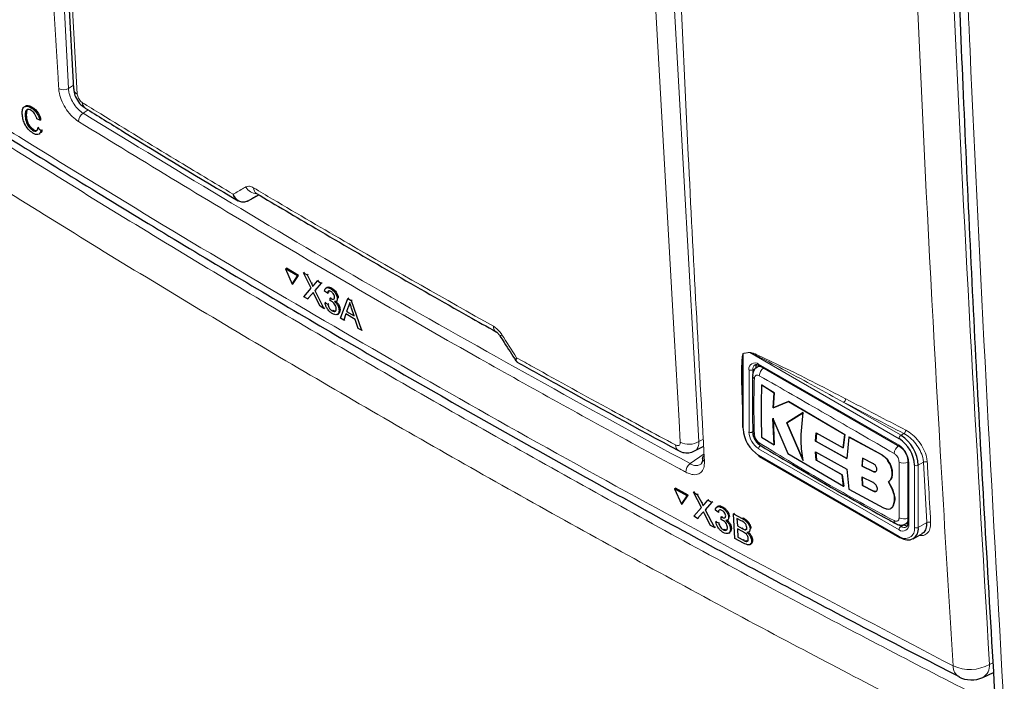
# Paper-space layout 'Blatt2' of a CAD drawing. Header units: millimetres. Extents: x 5 to 418, y 2 to 292.
# Tile 5 of 58: x 95 to 120, y 140 to 156. Entities that reach past the tile are written whole.
import ezdxf

# ---------------------------------------------------------------- set-up
doc = ezdxf.new("R2010")
doc.units = ezdxf.units.MM

psp = doc.layouts.new('Blatt2')

# ---------------------------------------------------------------- linework, layer by layer
at = {"color": 7, "linetype": 'Continuous', "lineweight": 18}
for p, q in [((96.092, 166.276), (96.689, 154.47)), ((111.489, 157.259), (112.139, 145.818)), ((96.689, 154.47), (96.813, 154.551)), ((97.173, 153.943), (97.049, 153.861)), ((102.644, 149.693), (102.667, 149.708)), ((102.666, 149.445), (102.689, 149.46)), ((113.385, 147.999), (113.223, 147.972)), ((113.223, 147.972), (113.223, 146.133)), ((117.041, 145.888), (113.385, 147.999)), ((113.6, 147.712), (117.041, 145.725)), ((113.365, 146.051), (113.365, 147.576)), ((113.53, 147.616), (113.459, 147.576)), ((113.459, 147.576), (113.459, 146.051)), ((115.689, 146.778), (117.089, 145.97)), ((117.089, 145.97), (117.162, 146.012)), ((112.139, 145.818), (112.248, 145.877)), ((111.921, 145.276), (112.266, 145.517)), ((117.041, 143.656), (113.6, 145.643)), ((113.6, 145.48), (117.041, 143.493)), ((116.605, 145.5), (116.608, 145.501)), ((117.277, 145.317), (117.277, 143.793)), ((117.419, 143.711), (117.419, 145.235)), ((117.641, 145.309), (117.513, 145.235)), ((117.513, 145.235), (117.513, 143.711)), ((117.724, 143.833), (117.641, 145.309)), ((116.408, 145.08), (116.41, 145.082)), ((116.416, 144.604), (116.418, 144.605)), ((112.205, 144.318), (112.227, 144.334)), ((112.226, 144.071), (112.249, 144.087)), ((113.195, 143.934), (113.218, 143.949)), ((117.007, 143.785), (117.089, 143.738)), ((117.159, 143.779), (117.089, 143.738)), ((117.513, 143.711), (117.724, 143.833)), ((113.195, 143.687), (113.217, 143.702)), ((113.228, 143.399), (113.25, 143.415)), ((119.257, 140.358), (119.341, 140.397))]:
    psp.add_line(p, q, dxfattribs=at)
at = {"color": 7, "linetype": 'Continuous', "lineweight": 25}
for p, q in [((96.191, 165.885), (96.818, 154.457)), ((95.674, 153.936), (95.656, 153.809)), ((95.779, 153.995), (95.803, 154.01)), ((95.632, 153.794), (95.655, 153.808)), ((95.991, 153.694), (95.918, 153.721)), ((95.991, 153.694), (96.015, 153.709)), ((95.808, 153.448), (95.832, 153.463)), ((95.944, 153.508), (95.969, 153.523)), ((95.944, 153.508), (96.019, 153.442)), ((96.019, 153.442), (96.043, 153.457)), ((101.079, 151.708), (101.356, 151.861)), ((101.296, 151.897), (101.296, 151.896)), ((101.079, 151.708), (101.071, 151.705)), ((102.006, 150.047), (102.03, 150.063)), ((102.328, 149.889), (102.03, 150.063)), ((102.006, 150.047), (102.172, 149.672)), ((102.304, 149.874), (102.006, 150.047)), ((102.172, 149.672), (102.304, 149.874)), ((102.196, 149.687), (102.328, 149.889)), ((102.304, 149.874), (102.328, 149.889)), ((102.449, 149.954), (102.473, 149.969)), ((102.637, 149.575), (102.449, 149.954)), ((102.449, 149.954), (102.541, 149.9)), ((102.541, 149.9), (102.564, 149.916)), ((102.541, 149.9), (102.644, 149.693)), ((102.172, 149.672), (102.196, 149.687)), ((102.458, 149.366), (102.637, 149.575)), ((102.707, 149.656), (102.792, 149.754)), ((102.885, 149.7), (102.73, 149.52)), ((102.792, 149.754), (102.815, 149.769)), ((102.792, 149.754), (102.885, 149.7)), ((102.885, 149.7), (102.907, 149.715)), ((103.027, 149.595), (103.001, 149.579)), ((103.115, 149.565), (103.138, 149.58)), ((102.55, 149.312), (102.458, 149.366)), ((102.666, 149.445), (102.55, 149.312)), ((102.55, 149.312), (102.574, 149.327)), ((102.857, 149.133), (102.713, 149.423)), ((102.73, 149.52), (102.753, 149.535)), ((102.73, 149.52), (102.949, 149.08)), ((103.036, 149.454), (102.967, 149.502)), ((103.036, 149.454), (103.06, 149.47)), ((103.1, 149.268), (103.103, 149.333)), ((103.103, 149.333), (103.126, 149.348)), ((103.113, 149.327), (103.136, 149.341)), ((103.278, 149.322), (103.301, 149.337)), ((103.534, 149.322), (103.557, 149.336)), ((102.949, 149.08), (102.857, 149.133)), ((102.949, 149.08), (102.971, 149.094)), ((102.977, 149.22), (103, 149.235)), ((102.977, 149.22), (103.046, 149.187)), ((103.046, 149.187), (103.068, 149.202)), ((103.25, 149.252), (103.276, 149.268)), ((103.356, 148.842), (103.534, 149.322)), ((103.551, 149.137), (103.505, 149.002)), ((103.534, 149.322), (103.619, 149.271)), ((103.551, 149.137), (103.574, 149.152)), ((103.619, 149.271), (103.643, 149.287)), ((103.619, 149.271), (103.87, 148.543)), ((103.153, 149.02), (103.176, 149.035)), ((103.281, 148.934), (103.307, 148.95)), ((103.322, 149.038), (103.344, 149.052)), ((103.487, 148.945), (103.436, 148.795)), ((103.717, 148.811), (103.487, 148.945)), ((103.505, 149.002), (103.528, 149.017)), ((103.505, 149.002), (103.69, 148.894)), ((103.69, 148.894), (103.628, 149.084)), ((103.436, 148.795), (103.356, 148.842)), ((103.436, 148.795), (103.459, 148.81)), ((103.789, 148.59), (103.717, 148.811)), ((103.87, 148.543), (103.789, 148.59)), ((103.87, 148.543), (103.893, 148.558)), ((113.622, 147.674), (113.571, 147.644)), ((113.614, 147.681), (117.055, 145.695)), ((113.204, 147.181), (113.204, 146.16)), ((113.674, 147.203), (113.677, 147.204)), ((113.98, 147.011), (113.674, 147.203)), ((113.677, 147.204), (113.983, 147.013)), ((113.957, 146.641), (113.98, 147.011)), ((113.983, 147.013), (113.96, 146.643)), ((113.98, 147.011), (113.983, 147.013)), ((114.33, 146.795), (113.957, 146.641)), ((113.96, 146.643), (114.333, 146.796)), ((114.33, 146.795), (114.333, 146.796)), ((115.711, 145.985), (114.33, 146.795)), ((114.333, 146.796), (115.713, 145.987)), ((113.957, 146.641), (113.96, 146.643)), ((114.695, 146.526), (114.289, 146.279)), ((114.291, 146.28), (114.697, 146.527)), ((113.951, 146.386), (114.318, 145.527)), ((113.979, 145.737), (113.951, 146.386)), ((113.953, 146.388), (113.982, 145.738)), ((114.289, 146.279), (114.291, 146.28)), ((114.289, 146.279), (114.69, 145.35)), ((114.693, 145.352), (114.291, 146.28)), ((113.453, 146.058), (113.453, 146.062)), ((114.998, 145.829), (115.014, 146.031)), ((115.016, 146.032), (115, 145.83)), ((115.014, 146.031), (115.671, 145.66)), ((115.671, 145.66), (115.711, 145.985)), ((115.713, 145.987), (115.674, 145.662)), ((115.711, 145.985), (115.713, 145.987)), ((113.674, 145.928), (113.979, 145.737)), ((113.979, 145.737), (113.982, 145.738)), ((114.998, 145.829), (115, 145.83)), ((115.762, 145.403), (114.998, 145.829)), ((115, 145.83), (115.765, 145.405)), ((115.814, 145.928), (115.762, 145.403)), ((115.814, 145.928), (115.816, 145.93)), ((116.605, 145.5), (115.814, 145.928)), ((115.816, 145.93), (116.608, 145.501)), ((112.033, 145.588), (112.256, 145.708)), ((114.318, 145.527), (115.683, 144.725)), ((114.996, 145.564), (115.761, 145.139)), ((115.013, 145.36), (114.996, 145.564)), ((114.999, 145.566), (115.015, 145.362)), ((115.671, 145.66), (115.674, 145.662)), ((113.614, 145.449), (117.055, 143.463)), ((115.013, 145.36), (115.015, 145.362)), ((115.644, 145.004), (115.013, 145.36)), ((115.015, 145.362), (115.646, 145.006)), ((116.147, 145.408), (116.137, 145.215)), ((116.139, 145.217), (116.15, 145.409)), ((116.416, 145.272), (116.147, 145.408)), ((117.258, 145.344), (117.258, 143.82)), ((115.644, 145.004), (115.646, 145.006)), ((115.683, 144.725), (115.644, 145.004)), ((115.646, 145.006), (115.685, 144.726)), ((115.761, 145.139), (115.813, 144.653)), ((116.137, 145.215), (116.139, 145.217)), ((116.137, 145.215), (116.408, 145.08)), ((116.41, 145.082), (116.139, 145.217)), ((116.872, 145.043), (116.874, 145.044)), ((116.136, 144.947), (116.147, 144.74)), ((116.407, 144.813), (116.136, 144.947)), ((116.149, 144.742), (116.138, 144.949)), ((116.779, 144.831), (116.782, 144.832)), ((116.868, 144.669), (116.779, 144.83)), ((116.781, 144.832), (116.871, 144.67)), ((111.542, 144.657), (111.564, 144.673)), ((111.542, 144.657), (111.713, 144.286)), ((111.852, 144.491), (111.542, 144.657)), ((111.874, 144.507), (111.564, 144.673)), ((111.736, 144.302), (111.874, 144.507)), ((111.852, 144.491), (111.874, 144.507)), ((112.003, 144.575), (112.026, 144.59)), ((112.198, 144.2), (112.003, 144.575)), ((112.003, 144.575), (112.098, 144.523)), ((112.098, 144.523), (112.121, 144.539)), ((112.098, 144.523), (112.205, 144.318)), ((115.683, 144.725), (115.685, 144.726)), ((115.813, 144.653), (116.663, 144.194)), ((116.147, 144.74), (116.149, 144.742)), ((116.147, 144.74), (116.416, 144.604)), ((116.418, 144.605), (116.149, 144.742)), ((116.868, 144.669), (116.871, 144.67)), ((111.713, 144.286), (111.852, 144.491)), ((111.713, 144.286), (111.736, 144.302)), ((112.271, 144.283), (112.36, 144.383)), ((112.456, 144.331), (112.294, 144.147)), ((112.36, 144.383), (112.382, 144.398)), ((112.36, 144.383), (112.456, 144.331)), ((112.456, 144.331), (112.478, 144.346)), ((112.009, 143.987), (112.198, 144.2)), ((112.226, 144.071), (112.106, 143.935)), ((112.424, 143.764), (112.276, 144.05)), ((112.294, 144.147), (112.316, 144.163)), ((112.294, 144.147), (112.52, 143.712)), ((112.613, 144.089), (112.541, 144.136)), ((112.6, 144.228), (112.575, 144.211)), ((112.613, 144.089), (112.635, 144.104)), ((112.696, 144.202), (112.718, 144.217)), ((112.985, 144.047), (113.007, 144.062)), ((113.02, 143.444), (112.985, 144.047)), ((112.985, 144.047), (113.195, 143.934)), ((116.841, 144.179), (116.843, 144.181)), ((116.895, 144.242), (116.897, 144.243)), ((112.106, 143.935), (112.009, 143.987)), ((112.106, 143.935), (112.128, 143.951)), ((112.55, 143.853), (112.572, 143.869)), ((112.55, 143.853), (112.622, 143.822)), ((112.622, 143.822), (112.643, 143.838)), ((112.679, 143.904), (112.683, 143.97)), ((112.683, 143.97), (112.704, 143.985)), ((112.693, 143.963), (112.715, 143.978)), ((112.837, 143.893), (112.862, 143.91)), ((112.865, 143.963), (112.886, 143.978)), ((113.175, 143.877), (113.068, 143.935)), ((113.068, 143.935), (113.079, 143.749)), ((117.205, 143.801), (117.255, 143.83)), ((112.52, 143.712), (112.424, 143.764)), ((112.52, 143.712), (112.542, 143.728)), ((112.733, 143.658), (112.755, 143.673)), ((112.869, 143.576), (112.894, 143.593)), ((112.909, 143.679), (112.931, 143.694)), ((113.079, 143.749), (113.101, 143.764)), ((113.079, 143.749), (113.195, 143.687)), ((113.207, 143.613), (113.083, 143.679)), ((113.083, 143.679), (113.095, 143.471)), ((113.262, 143.658), (113.284, 143.673)), ((113.359, 143.603), (113.385, 143.621)), ((113.39, 143.678), (113.413, 143.694)), ((117.389, 143.436), (117.612, 143.565)), ((113.231, 143.33), (113.02, 143.444)), ((113.095, 143.471), (113.117, 143.486)), ((113.095, 143.471), (113.228, 143.399)), ((113.276, 143.376), (113.298, 143.392)), ((113.391, 143.295), (113.416, 143.312)), ((113.427, 143.392), (113.45, 143.408)), ((119.091, 140.039), (119.355, 140.161))]:
    psp.add_line(p, q, dxfattribs=at)
at = {"color": 7, "linetype": 'Continuous', "lineweight": 18, "flags": 128}
for points in [[(96.28, 165.756), (96.309, 165.23), (96.425, 163.125), (96.908, 154.327)], [(111.681, 145.799), (111.651, 146.326), (111.531, 148.432), (111.031, 157.24)]]:
    psp.add_lwpolyline(points, dxfattribs=at)
at = {"color": 7, "linetype": 'Continuous', "lineweight": 18}
for centre, radius, start, end in [((96.565, 154.678), 0.242, 241.8654, 300.6211), ((96.986, 154.477), 0.169, 186.7627, 242.4398), ((97.186, 153.654), 0.249, 123.6038, 179.3326), ((101.332, 152.226), 0.341, 209.8641, 265.9262), ((101.388, 152.028), 0.16, 178.4114, 235.0292), ((107.259, 148.635), 0.157, 177.8387, 236.1943), ((107.227, 148.541), 0.136, 284.6474, 308.0898), ((113.15, 147.942), 0.0788, 22.6547, 26.0853), ((113.313, 147.968), 0.0789, 22.968, 26.4077), ((113.508, 147.599), 0.146, 50.7967, 189.214), ((113.593, 147.588), 0.135, 127.2774, 185.4814), ((113.632, 147.708), 0.032, 172.7442, 235.9436), ((113.412, 147.667), 0.102, 242.6097, 297.3903), ((113.533, 147.433), 0.0805, 185.4723, 243.6173), ((113.873, 147.41), 0.257, 125.9042, 175.5829), ((115.627, 146.865), 0.106, 305.3773, 359.8199), ((270.721, 443.127), 334.451, 242.38409, 242.66853), ((270.734, 443.153), 334.383, 242.38409, 242.66853), ((113.237, 146.163), 0.0335, 185.6948, 245.6253), ((113.876, 146.075), 0.512, 182.6055, 237.3945), ((113.412, 146.142), 0.102, 242.6097, 297.3903), ((113.534, 146.067), 0.0822, 186.4289, 242.9363), ((113.868, 146.07), 0.41, 182.6055, 237.3945), ((117.144, 145.884), 0.102, 122.6055, 177.3945), ((117.099, 146.099), 0.107, 305.7475, 359.8464), ((111.722, 145.726), 0.156, 177.5069, 235.7509), ((111.892, 146.242), 0.491, 244.5222, 300.2404), ((113.703, 145.638), 0.102, 122.6055, 177.3945), ((113.699, 145.782), 0.0814, 176.9633, 235.557), ((117.187, 145.504), 0.266, 128.0591, 175.9083), ((116.765, 145.294), 0.512, 2.6055, 57.3945), ((117.073, 145.721), 0.0319, 172.7016, 236.3692), ((112.081, 145.067), 0.263, 127.3228, 179.8962), ((112.309, 145.412), 0.0889, 187.5586, 246.6459), ((117.158, 145.554), 0.266, 244.053, 291.9305), ((117.291, 145.347), 0.0336, 185.8575, 245.6111), ((117.466, 145.326), 0.102, 242.6097, 297.3903), ((117.692, 145.225), 0.0983, 65.2349, 120.7657), ((117.002, 143.874), 0.0805, 176.4643, 234.483), ((117.133, 143.769), 0.146, 230.7967, 9.214), ((117.153, 144.179), 0.257, 244.3933, 294.1897), ((117.291, 143.823), 0.0335, 185.6948, 245.6253), ((117.774, 143.748), 0.0981, 65.253, 120.867), ((117.144, 143.652), 0.102, 122.6055, 177.3945), ((117.189, 143.674), 0.233, 230.7967, 9.214), ((117.166, 143.839), 0.127, 232.5875, 297.5638), ((117.466, 143.802), 0.102, 242.6097, 297.3903), ((117.073, 143.489), 0.032, 172.7442, 235.9436), ((118.665, 140.302), 0.296, 176.4011, 238.8326), ((118.776, 141.219), 0.987, 245.6558, 299.1837), ((118.924, 140.329), 0.335, 299.9621, 4.9775)]:
    psp.add_arc(centre, radius, start, end, dxfattribs=at)
at = {"color": 7, "linetype": 'Continuous', "lineweight": 25}
for centre, radius, start, end in [((97.191, 154.122), 0.162, 178.7918, 234.4647), ((113.694, 147.623), 0.165, 150.6194, 182.409), ((114.042, 146.17), 0.82, 182.6055, 237.3945), ((116.592, 145.193), 0.922, 2.6055, 57.3945), ((116.6, 145.198), 0.82, 2.6055, 57.3945), ((112.308, 145.399), 0.0867, 117.6139, 179.3631), ((113.632, 145.476), 0.032, 172.7442, 235.9436), ((117.248, 143.918), 0.165, 237.5906, 269.4202), ((117.254, 143.669), 0.262, 230.7967, 9.214), ((117.069, 143.493), 0.0335, 245.6929, 305.6176), ((118.811, 140.644), 0.667, 242.6929, 294.8105)]:
    psp.add_arc(centre, radius, start, end, dxfattribs=at)
at = {"color": 7, "linetype": 'Continuous', "lineweight": 18}
psp.add_ellipse((325.416, 275.296), major_axis=(295.049, 166.185), ratio=0.010893, start_param=2.427244, end_param=2.428475, dxfattribs=at)
for points, knots in [([(111.048, 175.462), (111.051, 175.373), (111.062, 174.926), (111.109, 173.05), (111.321, 165.559), (111.694, 155.945), (112.137, 147.831), (112.274, 145.33)], [0, 0, 0, 0, 0.008809, 0.044043, 0.184982, 0.748766, 1, 1, 1, 1]), ([(118.369, 140.32), (118.347, 140.671), (118.236, 142.424), (117.796, 149.801), (117.282, 160.397), (117.014, 169.679), (116.91, 173.242)], [0, 0, 0, 0, 0.032288, 0.161438, 0.678067, 1, 1, 1, 1]), ([(117.8, 173.258), (117.966, 167.732), (118.298, 156.677), (118.937, 145.798), (119.257, 140.358)], [0, 0, 0, 0, 0.4999, 1, 1, 1, 1]), ([(118.242, 172.312), (118.312, 169.482), (118.453, 163.821), (118.859, 152.739), (119.317, 144.57), (119.62, 139.176)], [0, 0, 0, 0, 0.253553, 0.507138, 1, 1, 1, 1]), ([(96.451, 154.465), (96.446, 154.552), (96.42, 154.991), (96.313, 156.832), (96.076, 160.994), (95.923, 164.844), (95.827, 167.276)], [0, 0, 0, 0, 0.0206534, 0.103267, 0.4337222, 1, 1, 1, 1]), ([(91.108, 156.057), (91.404, 155.867), (92.882, 154.914), (96.775, 152.459), (102.926, 148.758), (110.512, 144.449), (115.76, 141.691), (118.369, 140.32)], [0, 0, 0, 0, 0.0345662, 0.1728355, 0.4495496, 0.7262636, 1, 1, 1, 1]), ([(91.464, 155.468), (92.78, 154.621), (95.617, 152.795), (100.089, 150.052), (104.867, 147.234), (109.747, 144.477), (114.494, 141.896), (117.653, 140.261), (119.118, 139.503)], [0, 0, 0, 0, 0.150956, 0.325426, 0.499897, 0.674467, 0.849037, 1, 1, 1, 1]), ([(118.684, 138.638), (117.217, 139.397), (114.052, 141.036), (109.295, 143.621), (104.405, 146.384), (99.618, 149.208), (95.136, 151.956), (92.293, 153.786), (90.975, 154.635)], [0, 0, 0, 0, 0.150964, 0.325534, 0.500104, 0.674574, 0.849044, 1, 1, 1, 1]), ([(96.938, 153.657), (96.886, 153.695), (96.783, 153.77), (96.641, 153.945), (96.53, 154.143), (96.467, 154.324), (96.456, 154.425), (96.451, 154.465)], [0, 0, 0, 0, 0.214922, 0.429826, 0.644764, 0.859729, 1, 1, 1, 1]), ([(96.689, 154.47), (96.692, 154.44), (96.7, 154.364), (96.746, 154.227), (96.828, 154.079), (96.933, 153.946), (97.01, 153.89), (97.049, 153.861)], [0, 0, 0, 0, 0.140294, 0.355296, 0.57025, 0.785134, 1, 1, 1, 1]), ([(96.908, 154.327), (96.91, 154.312), (96.914, 154.281), (96.936, 154.229), (96.966, 154.181), (96.999, 154.146), (97.02, 154.131), (97.029, 154.125)], [0, 0, 0, 0, 0.214751, 0.429579, 0.643815, 0.857551, 1, 1, 1, 1]), ([(97.029, 154.125), (97.18, 154.031), (97.939, 153.563), (99.168, 152.812), (100.256, 152.161), (100.728, 151.878)], [0, 0, 0, 0, 0.124102, 0.620516, 1, 1, 1, 1]), ([(97.049, 153.861), (99.467, 152.391), (104.306, 149.449), (109.382, 146.667), (111.921, 145.276)], [0, 0, 0, 0, 0.499744, 1, 1, 1, 1]), ([(111.818, 145.067), (111.737, 145.111), (111.332, 145.329), (109.635, 146.249), (106.349, 148.071), (101.775, 150.704), (98.55, 152.673), (96.938, 153.657)], [0, 0, 0, 0, 0.015838, 0.079188, 0.332598, 0.666299, 1, 1, 1, 1]), ([(100.728, 151.878), (100.813, 151.928), (100.916, 151.987), (101.018, 152.046), (101.036, 152.056)], [0, 0, 0, 0, 0.830622, 1, 1, 1, 1]), ([(101.036, 152.056), (101.059, 152.065), (101.105, 152.081), (101.176, 152.061), (101.217, 152.038), (101.228, 152.032)], [0, 0, 0, 0, 0.4289712, 0.8581067, 1, 1, 1, 1]), ([(101.228, 152.032), (101.383, 151.94), (102.158, 151.481), (104.101, 150.342), (105.919, 149.311), (107.102, 148.641)], [0, 0, 0, 0, 0.0802422, 0.4012143, 1, 1, 1, 1]), ([(107.102, 148.641), (107.135, 148.619), (107.199, 148.576), (107.269, 148.496), (107.302, 148.447), (107.311, 148.434)], [0, 0, 0, 0, 0.428233, 0.856338, 1, 1, 1, 1]), ([(107.311, 148.434), (107.43, 148.247), (107.55, 148.059), (107.67, 147.871), (107.671, 147.87)], [0, 0, 0, 0, 0.996046, 1, 1, 1, 1]), ([(113.204, 146.675), (113.195, 146.887), (113.182, 147.194), (113.182, 147.551), (113.186, 147.733), (113.192, 147.84), (113.198, 147.904), (113.205, 147.944), (113.211, 147.967), (113.218, 147.976), (113.221, 147.976), (113.221, 147.977)], [0, 0, 0, 0, 0.470485, 0.682967, 0.812238, 0.890335, 0.937214, 0.965179, 0.993268, 0.998399, 1, 1, 1, 1]), ([(113.223, 147.972), (113.223, 147.972), (113.222, 147.971), (113.218, 147.959), (113.215, 147.934), (113.212, 147.9), (113.211, 147.877), (113.211, 147.867)], [0, 0, 0, 0, 0.01396, 0.065643, 0.386149, 0.715033, 1, 1, 1, 1]), ([(113.221, 147.977), (113.248, 147.981), (113.302, 147.989), (113.356, 147.999), (113.383, 148.003)], [0, 0, 0, 0, 0.488773, 1, 1, 1, 1]), ([(113.383, 148.003), (113.399, 148), (113.469, 147.986), (113.772, 147.844), (114.533, 147.489), (115.248, 147.117), (115.733, 146.864)], [0, 0, 0, 0, 0.021746, 0.094659, 0.385877, 1, 1, 1, 1]), ([(115.689, 146.778), (115.215, 147.038), (114.517, 147.421), (113.767, 147.811), (113.472, 147.966), (113.401, 147.993), (113.385, 147.999)], [0, 0, 0, 0, 0.614896, 0.90624, 0.97887, 1, 1, 1, 1]), ([(107.671, 147.87), (107.671, 147.87), (107.67, 147.869), (107.668, 147.865), (107.664, 147.858), (107.655, 147.838), (107.646, 147.812), (107.654, 147.803), (107.658, 147.798)], [0, 0, 0, 0, 0.011866, 0.036302, 0.092486, 0.236969, 0.635179, 1, 1, 1, 1]), ([(107.671, 147.87), (107.671, 147.87), (107.67, 147.868), (107.669, 147.864), (107.667, 147.855), (107.662, 147.832), (107.659, 147.792), (107.676, 147.775), (107.687, 147.764)], [0, 0, 0, 0, 0.00947, 0.02898, 0.07383, 0.189166, 0.507065, 1, 1, 1, 1]), ([(107.671, 147.87), (107.804, 147.796), (108.577, 147.365), (109.871, 146.65), (111.043, 146.016), (111.566, 145.733)], [0, 0, 0, 0, 0.10352, 0.599934, 1, 1, 1, 1]), ([(113.573, 147.641), (113.579, 147.645), (113.6, 147.663), (113.632, 147.66), (113.655, 147.657)], [0, 0, 0, 0, 0.2620689, 1, 1, 1, 1]), ([(113.617, 147.43), (113.604, 147.436), (113.578, 147.448), (113.542, 147.445), (113.515, 147.425), (113.5, 147.395), (113.498, 147.37), (113.497, 147.361)], [0, 0, 0, 0, 0.213396, 0.428592, 0.644319, 0.859268, 1, 1, 1, 1]), ([(116.922, 145.523), (116.363, 145.847), (115.247, 146.496), (114.16, 147.119), (113.617, 147.43)], [0, 0, 0, 0, 0.499895, 1, 1, 1, 1]), ([(113.497, 147.361), (113.492, 147.183), (113.479, 146.728), (113.49, 146.272), (113.497, 145.994)], [0, 0, 0, 0, 0.389871, 1, 1, 1, 1]), ([(115.142, 146.799), (115.218, 146.754), (115.369, 146.664), (115.525, 146.577), (115.603, 146.533)], [0, 0, 0, 0, 0.500059, 1, 1, 1, 1]), ([(113.497, 145.994), (113.499, 145.978), (113.502, 145.946), (113.523, 145.893), (113.554, 145.844), (113.587, 145.807), (113.609, 145.792), (113.617, 145.786)], [0, 0, 0, 0, 0.213847, 0.429203, 0.644917, 0.859644, 1, 1, 1, 1]), ([(117.641, 145.309), (117.637, 145.345), (117.626, 145.435), (117.564, 145.596), (117.455, 145.768), (117.315, 145.919), (117.213, 145.981), (117.162, 146.012)], [0, 0, 0, 0, 0.139387, 0.354958, 0.570297, 0.785163, 1, 1, 1, 1]), ([(117.206, 146.099), (117.262, 146.064), (117.375, 145.994), (117.529, 145.826), (117.649, 145.634), (117.717, 145.455), (117.728, 145.354), (117.733, 145.314)], [0, 0, 0, 0, 0.214859, 0.429705, 0.645015, 0.860585, 1, 1, 1, 1]), ([(111.566, 145.733), (111.575, 145.729), (111.598, 145.718), (111.631, 145.715), (111.66, 145.729), (111.679, 145.757), (111.68, 145.785), (111.681, 145.799)], [0, 0, 0, 0, 0.142449, 0.356185, 0.570421, 0.785249, 1, 1, 1, 1]), ([(112.139, 145.818), (112.135, 145.775), (112.127, 145.69), (112.084, 145.614), (112.042, 145.598), (112.03, 145.594)], [0, 0, 0, 0, 0.4193062, 0.8392127, 1, 1, 1, 1]), ([(113.617, 145.786), (114.16, 145.453), (115.246, 144.786), (116.363, 144.181), (116.922, 143.879)], [0, 0, 0, 0, 0.4998954, 1, 1, 1, 1]), ([(117.042, 145.314), (117.04, 145.331), (117.038, 145.364), (117.017, 145.417), (116.987, 145.466), (116.953, 145.502), (116.931, 145.517), (116.922, 145.523)], [0, 0, 0, 0, 0.213845, 0.429199, 0.644913, 0.859643, 1, 1, 1, 1]), ([(112.274, 145.33), (112.272, 145.274), (112.268, 145.162), (112.193, 145.05), (112.076, 144.997), (111.943, 145.008), (111.853, 145.051), (111.818, 145.067)], [0, 0, 0, 0, 0.214932, 0.429877, 0.644876, 0.859886, 1, 1, 1, 1]), ([(111.921, 145.276), (111.948, 145.263), (112.015, 145.232), (112.11, 145.222), (112.16, 145.251), (112.181, 145.264)], [0, 0, 0, 0, 0.266618, 0.675803, 1, 1, 1, 1]), ([(117.042, 143.948), (117.042, 144.123), (117.043, 144.571), (117.042, 145.033), (117.042, 145.314)], [0, 0, 0, 0, 0.3898724, 1, 1, 1, 1]), ([(117.733, 145.314), (117.735, 145.279), (117.744, 145.103), (117.772, 144.611), (117.797, 144.154), (117.815, 143.838)], [0, 0, 0, 0, 0.071295, 0.356473, 1, 1, 1, 1]), ([(116.922, 143.879), (116.935, 143.873), (116.962, 143.861), (116.998, 143.865), (117.025, 143.884), (117.04, 143.914), (117.041, 143.938), (117.042, 143.948)], [0, 0, 0, 0, 0.213395, 0.428589, 0.644315, 0.859265, 1, 1, 1, 1]), ([(117.258, 143.875), (117.252, 143.859), (117.241, 143.825), (117.215, 143.812), (117.202, 143.805)], [0, 0, 0, 0, 0.501484, 1, 1, 1, 1]), ([(117.815, 143.838), (117.813, 143.781), (117.809, 143.668), (117.731, 143.557), (117.634, 143.503), (117.556, 143.514), (117.529, 143.518)], [0, 0, 0, 0, 0.284595, 0.569208, 0.853206, 1, 1, 1, 1])]:
    psp.add_open_spline(points, degree=3, knots=knots, dxfattribs=at)
at = {"color": 7, "linetype": 'Continuous', "lineweight": 25}
for points, knots in [([(118.025, 172.605), (118.052, 171.467), (118.136, 167.803), (118.316, 161.773), (118.596, 154.444), (118.947, 147.046), (119.242, 142.04), (119.395, 139.461)], [0, 0, 0, 0, 0.101893, 0.327861, 0.541762, 0.763914, 1, 1, 1, 1]), ([(91.248, 155.791), (91.309, 155.75), (92.661, 154.862), (95.374, 153.162), (99.389, 150.695), (103.482, 148.273), (107.64, 145.893), (111.871, 143.557), (115.495, 141.61), (117.736, 140.458), (118.516, 140.057)], [0, 0, 0, 0, 0.007316, 0.159791, 0.31208, 0.464128, 0.615833, 0.767297, 0.919011, 1, 1, 1, 1]), ([(96.824, 154.456), (96.825, 154.43), (96.826, 154.349), (96.884, 154.213), (96.976, 154.074), (97.064, 154.017), (97.1, 153.994)], [0, 0, 0, 0, 0.14525, 0.435418, 0.773588, 1, 1, 1, 1]), ([(95.558, 153.839), (95.558, 153.881), (95.559, 153.965), (95.61, 154.035), (95.692, 154.041), (95.75, 154.01), (95.779, 153.995)], [0, 0, 0, 0, 0.280492, 0.55957, 0.779615, 1, 1, 1, 1]), ([(95.622, 154.01), (95.629, 154.023), (95.648, 154.056), (95.717, 154.054), (95.775, 154.025), (95.804, 154.01)], [0, 0, 0, 0, 0.222773, 0.611088, 1, 1, 1, 1]), ([(95.78, 153.927), (95.762, 153.937), (95.725, 153.957), (95.678, 153.956), (95.632, 153.913), (95.632, 153.843), (95.632, 153.794)], [0, 0, 0, 0, 0.187223, 0.373906, 0.560736, 1, 1, 1, 1]), ([(95.779, 153.995), (95.805, 153.977), (95.856, 153.941), (95.921, 153.858), (95.967, 153.772), (95.983, 153.72), (95.991, 153.694)], [0, 0, 0, 0, 0.280081, 0.559449, 0.779549, 1, 1, 1, 1]), ([(95.918, 153.721), (95.911, 153.744), (95.898, 153.789), (95.863, 153.852), (95.821, 153.899), (95.794, 153.918), (95.78, 153.927)], [0, 0, 0, 0, 0.280553, 0.559739, 0.779654, 1, 1, 1, 1]), ([(95.804, 154.01), (95.829, 153.992), (95.881, 153.956), (95.946, 153.873), (95.991, 153.787), (96.007, 153.735), (96.015, 153.709)], [0, 0, 0, 0, 0.280081, 0.559449, 0.779549, 1, 1, 1, 1]), ([(97.097, 153.99), (97.411, 153.796), (98.65, 153.031), (99.908, 152.276), (100.847, 151.713)], [0, 0, 0, 0, 0.253249, 1, 1, 1, 1]), ([(95.819, 153.374), (95.78, 153.402), (95.702, 153.457), (95.614, 153.6), (95.571, 153.73), (95.563, 153.803), (95.558, 153.839)], [0, 0, 0, 0, 0.279955, 0.558088, 0.778912, 1, 1, 1, 1]), ([(95.632, 153.794), (95.635, 153.76), (95.642, 153.694), (95.678, 153.588), (95.741, 153.498), (95.786, 153.465), (95.808, 153.448)], [0, 0, 0, 0, 0.281245, 0.560716, 0.780138, 1, 1, 1, 1]), ([(95.656, 153.809), (95.66, 153.775), (95.666, 153.709), (95.702, 153.603), (95.766, 153.513), (95.81, 153.48), (95.832, 153.463)], [0, 0, 0, 0, 0.281245, 0.560716, 0.780138, 1, 1, 1, 1]), ([(95.808, 153.448), (95.828, 153.438), (95.867, 153.417), (95.925, 153.431), (95.937, 153.479), (95.944, 153.508)], [0, 0, 0, 0, 0.280711, 0.560905, 1, 1, 1, 1]), ([(96.019, 153.442), (96.012, 153.417), (95.999, 153.366), (95.948, 153.333), (95.884, 153.338), (95.841, 153.362), (95.819, 153.374)], [0, 0, 0, 0, 0.280256, 0.559546, 0.779589, 1, 1, 1, 1]), ([(95.832, 153.463), (95.852, 153.452), (95.891, 153.431), (95.918, 153.443), (95.931, 153.448)], [0, 0, 0, 0, 0.52957, 1, 1, 1, 1]), ([(96.043, 153.457), (96.039, 153.429), (96.034, 153.398), (96.015, 153.386), (96.014, 153.385)], [0, 0, 0, 0, 0.942519, 1, 1, 1, 1]), ([(101.071, 151.705), (101.065, 151.702), (101.03, 151.685), (100.959, 151.675), (100.863, 151.704), (100.79, 151.767), (100.752, 151.826), (100.736, 151.859), (100.73, 151.872), (100.728, 151.878), (100.728, 151.878)], [0, 0, 0, 0, 0.0500975, 0.2741497, 0.5151595, 0.765666, 0.9118815, 0.9655794, 0.9952738, 1, 1, 1, 1]), ([(100.847, 151.713), (100.847, 151.713), (100.816, 151.723), (100.779, 151.77), (100.746, 151.827), (100.734, 151.86), (100.73, 151.873), (100.728, 151.878), (100.728, 151.878)], [0, 0, 0, 0, 0.0077531, 0.520425, 0.819667, 0.9295577, 0.9903299, 1, 1, 1, 1]), ([(101.296, 151.896), (101.78, 151.61), (103.493, 150.598), (105.455, 149.47), (106.943, 148.633), (107.171, 148.505)], [0, 0, 0, 0, 0.250003, 0.885128, 1, 1, 1, 1]), ([(102.644, 149.693), (102.651, 149.679), (102.66, 149.66), (102.671, 149.635), (102.674, 149.624), (102.675, 149.619)], [0, 0, 0, 0, 0.561277, 0.781763, 1, 1, 1, 1]), ([(102.675, 149.619), (102.681, 149.626), (102.692, 149.638), (102.703, 149.65), (102.707, 149.656)], [0, 0, 0, 0, 0.56, 1, 1, 1, 1]), ([(102.967, 149.502), (102.971, 149.523), (102.979, 149.564), (103.016, 149.592), (103.065, 149.591), (103.098, 149.574), (103.115, 149.565)], [0, 0, 0, 0, 0.280253, 0.559523, 0.779592, 1, 1, 1, 1]), ([(103.03, 149.592), (103.035, 149.596), (103.049, 149.61), (103.089, 149.606), (103.122, 149.589), (103.139, 149.581)], [0, 0, 0, 0, 0.2012, 0.600294, 1, 1, 1, 1]), ([(103.139, 149.581), (103.161, 149.566), (103.204, 149.536), (103.258, 149.469), (103.292, 149.398), (103.299, 149.358), (103.302, 149.338)], [0, 0, 0, 0, 0.2801842, 0.5598553, 0.7799999, 1, 1, 1, 1]), ([(102.688, 149.472), (102.684, 149.467), (102.676, 149.458), (102.669, 149.449), (102.666, 149.445)], [0, 0, 0, 0, 0.560002, 1, 1, 1, 1]), ([(102.713, 149.423), (102.708, 149.432), (102.7, 149.449), (102.692, 149.465), (102.688, 149.472)], [0, 0, 0, 0, 0.5599998, 1, 1, 1, 1]), ([(103.122, 149.494), (103.109, 149.501), (103.084, 149.513), (103.055, 149.506), (103.041, 149.483), (103.038, 149.464), (103.036, 149.454)], [0, 0, 0, 0, 0.280001, 0.559131, 0.77932, 1, 1, 1, 1]), ([(103.082, 149.518), (103.081, 149.518), (103.072, 149.516), (103.065, 149.498), (103.062, 149.479), (103.06, 149.47)], [0, 0, 0, 0, 0.054992, 0.52697, 1, 1, 1, 1]), ([(103.103, 149.333), (103.105, 149.332), (103.109, 149.33), (103.112, 149.328), (103.113, 149.327)], [0, 0, 0, 0, 0.560003, 1, 1, 1, 1]), ([(103.113, 149.327), (103.127, 149.32), (103.154, 149.307), (103.188, 149.305), (103.209, 149.325), (103.209, 149.348), (103.209, 149.36)], [0, 0, 0, 0, 0.28068, 0.560951, 0.780057, 1, 1, 1, 1]), ([(103.115, 149.565), (103.137, 149.55), (103.18, 149.521), (103.234, 149.453), (103.269, 149.382), (103.275, 149.342), (103.278, 149.322)], [0, 0, 0, 0, 0.2801842, 0.5598553, 0.7799999, 1, 1, 1, 1]), ([(103.209, 149.36), (103.207, 149.374), (103.203, 149.402), (103.178, 149.444), (103.15, 149.476), (103.131, 149.488), (103.122, 149.494)], [0, 0, 0, 0, 0.27946, 0.558952, 0.779255, 1, 1, 1, 1]), ([(103.155, 148.952), (103.131, 148.968), (103.084, 149), (103.027, 149.077), (102.99, 149.153), (102.981, 149.198), (102.977, 149.22)], [0, 0, 0, 0, 0.279911, 0.559249, 0.779476, 1, 1, 1, 1]), ([(103.046, 149.187), (103.05, 149.17), (103.059, 149.134), (103.084, 149.082), (103.119, 149.042), (103.142, 149.028), (103.153, 149.02)], [0, 0, 0, 0, 0.280881, 0.560073, 0.779653, 1, 1, 1, 1]), ([(103.145, 149.25), (103.136, 149.254), (103.121, 149.262), (103.107, 149.266), (103.1, 149.268)], [0, 0, 0, 0, 0.559772, 1, 1, 1, 1]), ([(103.253, 149.078), (103.25, 149.096), (103.245, 149.131), (103.215, 149.185), (103.18, 149.226), (103.157, 149.242), (103.145, 149.25)], [0, 0, 0, 0, 0.279747, 0.559171, 0.779444, 1, 1, 1, 1]), ([(103.278, 149.322), (103.278, 149.309), (103.277, 149.281), (103.256, 149.249), (103.229, 149.247), (103.212, 149.246)], [0, 0, 0, 0, 0.280496, 0.561003, 1, 1, 1, 1]), ([(103.212, 149.246), (103.228, 149.23), (103.261, 149.199), (103.297, 149.139), (103.317, 149.084), (103.32, 149.053), (103.322, 149.038)], [0, 0, 0, 0, 0.279807, 0.559185, 0.779408, 1, 1, 1, 1]), ([(103.254, 149.241), (103.264, 149.232), (103.291, 149.207), (103.321, 149.155), (103.341, 149.099), (103.344, 149.068), (103.345, 149.053)], [0, 0, 0, 0, 0.18872, 0.503433, 0.751509, 1, 1, 1, 1]), ([(103.581, 149.227), (103.577, 149.208), (103.57, 149.175), (103.557, 149.148), (103.551, 149.137)], [0, 0, 0, 0, 0.559915, 1, 1, 1, 1]), ([(103.628, 149.084), (103.619, 149.11), (103.603, 149.158), (103.588, 149.206), (103.581, 149.227)], [0, 0, 0, 0, 0.560002, 1, 1, 1, 1]), ([(103.153, 149.02), (103.169, 149.012), (103.201, 148.997), (103.235, 149.009), (103.252, 149.038), (103.252, 149.065), (103.253, 149.078)], [0, 0, 0, 0, 0.279883, 0.558993, 0.779319, 1, 1, 1, 1]), ([(103.322, 149.038), (103.32, 149.011), (103.318, 148.957), (103.272, 148.923), (103.215, 148.921), (103.175, 148.942), (103.155, 148.952)], [0, 0, 0, 0, 0.279401, 0.559064, 0.779378, 1, 1, 1, 1]), ([(103.177, 149.035), (103.193, 149.027), (103.222, 149.012), (103.242, 149.023), (103.251, 149.027)], [0, 0, 0, 0, 0.556828, 1, 1, 1, 1]), ([(103.345, 149.053), (103.345, 149.025), (103.344, 148.978), (103.316, 148.962), (103.305, 148.955)], [0, 0, 0, 0, 0.606083, 1, 1, 1, 1]), ([(107.172, 148.504), (107.173, 148.504), (107.175, 148.502), (107.192, 148.491), (107.216, 148.468), (107.241, 148.44), (107.255, 148.418), (107.261, 148.409)], [0, 0, 0, 0, 0.088719, 0.325385, 0.55699, 0.815514, 1, 1, 1, 1]), ([(107.261, 148.41), (107.296, 148.355), (107.427, 148.15), (107.558, 147.945), (107.653, 147.795)], [0, 0, 0, 0, 0.269026, 1, 1, 1, 1]), ([(107.656, 147.796), (107.661, 147.786), (107.669, 147.772), (107.684, 147.767), (107.689, 147.765)], [0, 0, 0, 0, 0.710226, 1, 1, 1, 1]), ([(107.686, 147.764), (108, 147.589), (109.306, 146.86), (110.63, 146.142), (111.635, 145.597)], [0, 0, 0, 0, 0.240444, 1, 1, 1, 1]), ([(113.211, 147.867), (113.21, 147.857), (113.208, 147.813), (113.205, 147.71), (113.203, 147.521), (113.203, 147.34), (113.205, 147.215), (113.205, 147.188)], [0, 0, 0, 0, 0.045133, 0.20009, 0.457234, 0.880512, 1, 1, 1, 1]), ([(113.573, 147.641), (113.554, 147.63), (113.511, 147.604), (113.472, 147.535), (113.451, 147.473), (113.455, 147.435), (113.456, 147.425)], [0, 0, 0, 0, 0.2505734, 0.5705865, 0.8935126, 1, 1, 1, 1]), ([(113.514, 147.695), (113.519, 147.698), (113.531, 147.707), (113.567, 147.704), (113.601, 147.688), (113.614, 147.681)], [0, 0, 0, 0, 0.290447, 0.725469, 1, 1, 1, 1]), ([(113.453, 147.426), (113.451, 147.314), (113.443, 146.855), (113.451, 146.404), (113.457, 146.062)], [0, 0, 0, 0, 0.243254, 1, 1, 1, 1]), ([(113.674, 147.203), (113.668, 147.032), (113.653, 146.598), (113.666, 146.181), (113.674, 145.928)], [0, 0, 0, 0, 0.394464, 1, 1, 1, 1]), ([(114.69, 145.35), (114.669, 145.505), (114.62, 145.867), (114.667, 146.286), (114.695, 146.526)], [0, 0, 0, 0, 0.427268, 1, 1, 1, 1]), ([(113.457, 146.059), (113.456, 146.042), (113.455, 145.987), (113.491, 145.892), (113.556, 145.785), (113.621, 145.74), (113.652, 145.718)], [0, 0, 0, 0, 0.127304, 0.412419, 0.716981, 1, 1, 1, 1]), ([(113.654, 145.717), (113.948, 145.54), (114.981, 144.919), (116.088, 144.286), (116.909, 143.835), (116.957, 143.808)], [0, 0, 0, 0, 0.27245, 0.957149, 1, 1, 1, 1]), ([(111.636, 145.601), (111.648, 145.593), (111.702, 145.557), (111.815, 145.537), (111.943, 145.543), (112.007, 145.58), (112.03, 145.594)], [0, 0, 0, 0, 0.10436, 0.466054, 0.813221, 1, 1, 1, 1]), ([(116.872, 145.043), (116.87, 145.079), (116.865, 145.152), (116.82, 145.27), (116.752, 145.377), (116.677, 145.456), (116.626, 145.488), (116.605, 145.5)], [0, 0, 0, 0, 0.2145095, 0.4290165, 0.6435823, 0.8581821, 1, 1, 1, 1]), ([(116.608, 145.501), (116.638, 145.481), (116.7, 145.442), (116.78, 145.344), (116.84, 145.232), (116.871, 145.127), (116.874, 145.068), (116.874, 145.044)], [0, 0, 0, 0, 0.214476, 0.428949, 0.643502, 0.858103, 1, 1, 1, 1]), ([(117.055, 145.695), (117.073, 145.682), (117.113, 145.656), (117.174, 145.586), (117.224, 145.498), (117.253, 145.411), (117.256, 145.364), (117.258, 145.344)], [0, 0, 0, 0, 0.178594, 0.391157, 0.611318, 0.832978, 1, 1, 1, 1]), ([(112.221, 145.4), (112.221, 145.398), (112.227, 145.355), (112.211, 145.297), (112.199, 145.267), (112.186, 145.263), (112.182, 145.262)], [0, 0, 0, 0, 0.019853, 0.429805, 0.849694, 1, 1, 1, 1]), ([(116.408, 145.08), (116.418, 145.077), (116.438, 145.069), (116.464, 145.073), (116.485, 145.087), (116.497, 145.112), (116.5, 145.144), (116.492, 145.179), (116.476, 145.214), (116.453, 145.245), (116.431, 145.263), (116.419, 145.27), (116.416, 145.272)], [0, 0, 0, 0, 0.107912, 0.215821, 0.323761, 0.431549, 0.539075, 0.646323, 0.753352, 0.860272, 0.967233, 1, 1, 1, 1]), ([(116.473, 145.079), (116.473, 145.079), (116.467, 145.073), (116.448, 145.071), (116.426, 145.074), (116.414, 145.08), (116.41, 145.082)], [0, 0, 0, 0, 0.001592, 0.4315, 0.862221, 1, 1, 1, 1]), ([(116.779, 144.83), (116.801, 144.848), (116.845, 144.883), (116.871, 144.965), (116.872, 145.022), (116.872, 145.043)], [0, 0, 0, 0, 0.392094, 0.78422, 1, 1, 1, 1]), ([(116.874, 145.044), (116.873, 145.007), (116.869, 144.934), (116.83, 144.865), (116.794, 144.84), (116.781, 144.832)], [0, 0, 0, 0, 0.391292, 0.782567, 1, 1, 1, 1]), ([(116.416, 144.604), (116.427, 144.599), (116.449, 144.591), (116.477, 144.593), (116.499, 144.609), (116.51, 144.635), (116.511, 144.67), (116.5, 144.709), (116.48, 144.748), (116.451, 144.782), (116.426, 144.803), (116.411, 144.811), (116.407, 144.813)], [0, 0, 0, 0, 0.107231, 0.21447, 0.32152, 0.428468, 0.535456, 0.6426, 0.749981, 0.857628, 0.96549, 1, 1, 1, 1]), ([(116.486, 144.601), (116.486, 144.6), (116.48, 144.594), (116.46, 144.593), (116.436, 144.597), (116.421, 144.604), (116.418, 144.605)], [0, 0, 0, 0, 0.012533, 0.440497, 0.868653, 1, 1, 1, 1]), ([(116.895, 144.242), (116.909, 144.28), (116.938, 144.358), (116.928, 144.512), (116.888, 144.618), (116.868, 144.669)], [0, 0, 0, 0, 0.340601, 0.681212, 1, 1, 1, 1]), ([(116.871, 144.67), (116.891, 144.615), (116.932, 144.506), (116.94, 144.353), (116.911, 144.279), (116.897, 144.243)], [0, 0, 0, 0, 0.340679, 0.681374, 1, 1, 1, 1]), ([(112.205, 144.318), (112.212, 144.304), (112.222, 144.285), (112.234, 144.261), (112.236, 144.25), (112.238, 144.245)], [0, 0, 0, 0, 0.561277, 0.781763, 1, 1, 1, 1]), ([(112.238, 144.245), (112.244, 144.252), (112.255, 144.264), (112.266, 144.277), (112.271, 144.283)], [0, 0, 0, 0, 0.56, 1, 1, 1, 1]), ([(112.25, 144.098), (112.246, 144.093), (112.238, 144.084), (112.23, 144.075), (112.226, 144.071)], [0, 0, 0, 0, 0.5600016, 1, 1, 1, 1]), ([(112.276, 144.05), (112.271, 144.059), (112.262, 144.075), (112.254, 144.091), (112.25, 144.098)], [0, 0, 0, 0, 0.5599998, 1, 1, 1, 1]), ([(112.541, 144.136), (112.545, 144.156), (112.554, 144.197), (112.593, 144.226), (112.644, 144.227), (112.679, 144.21), (112.696, 144.202)], [0, 0, 0, 0, 0.280253, 0.559523, 0.779592, 1, 1, 1, 1]), ([(112.604, 144.225), (112.609, 144.23), (112.625, 144.245), (112.667, 144.242), (112.702, 144.226), (112.719, 144.218)], [0, 0, 0, 0, 0.221141, 0.610272, 1, 1, 1, 1]), ([(112.702, 144.131), (112.689, 144.137), (112.663, 144.149), (112.633, 144.141), (112.618, 144.118), (112.615, 144.099), (112.613, 144.089)], [0, 0, 0, 0, 0.280001, 0.559131, 0.77932, 1, 1, 1, 1]), ([(112.696, 144.202), (112.719, 144.188), (112.763, 144.159), (112.82, 144.093), (112.855, 144.023), (112.862, 143.983), (112.865, 143.963)], [0, 0, 0, 0, 0.280184, 0.559855, 0.78, 1, 1, 1, 1]), ([(112.793, 143.999), (112.791, 144.013), (112.786, 144.041), (112.761, 144.083), (112.732, 144.114), (112.712, 144.125), (112.702, 144.131)], [0, 0, 0, 0, 0.27946, 0.558952, 0.779255, 1, 1, 1, 1]), ([(112.719, 144.218), (112.741, 144.204), (112.786, 144.175), (112.842, 144.109), (112.878, 144.038), (112.884, 143.999), (112.887, 143.979)], [0, 0, 0, 0, 0.2801842, 0.5598553, 0.7799999, 1, 1, 1, 1]), ([(116.663, 144.194), (116.692, 144.182), (116.749, 144.158), (116.823, 144.165), (116.871, 144.197), (116.889, 144.231), (116.895, 144.242)], [0, 0, 0, 0, 0.284973, 0.569944, 0.854959, 1, 1, 1, 1]), ([(116.897, 144.243), (116.886, 144.22), (116.872, 144.193), (116.846, 144.185), (116.842, 144.183)], [0, 0, 0, 0, 0.84971, 1, 1, 1, 1]), ([(112.735, 143.589), (112.71, 143.605), (112.661, 143.636), (112.602, 143.711), (112.563, 143.787), (112.555, 143.831), (112.55, 143.853)], [0, 0, 0, 0, 0.279911, 0.559249, 0.779476, 1, 1, 1, 1]), ([(112.622, 143.822), (112.626, 143.805), (112.636, 143.77), (112.661, 143.718), (112.698, 143.679), (112.721, 143.665), (112.733, 143.658)], [0, 0, 0, 0, 0.280881, 0.560073, 0.779653, 1, 1, 1, 1]), ([(112.725, 143.887), (112.716, 143.891), (112.701, 143.898), (112.686, 143.902), (112.679, 143.904)], [0, 0, 0, 0, 0.5597721, 1, 1, 1, 1]), ([(112.683, 143.97), (112.685, 143.968), (112.688, 143.966), (112.691, 143.964), (112.693, 143.963)], [0, 0, 0, 0, 0.560003, 1, 1, 1, 1]), ([(112.693, 143.963), (112.707, 143.957), (112.735, 143.944), (112.771, 143.944), (112.792, 143.964), (112.793, 143.987), (112.793, 143.999)], [0, 0, 0, 0, 0.28068, 0.560951, 0.780057, 1, 1, 1, 1]), ([(112.837, 143.718), (112.834, 143.736), (112.829, 143.771), (112.799, 143.824), (112.762, 143.865), (112.738, 143.88), (112.725, 143.887)], [0, 0, 0, 0, 0.279747, 0.559171, 0.779444, 1, 1, 1, 1]), ([(112.865, 143.963), (112.864, 143.949), (112.863, 143.922), (112.842, 143.889), (112.813, 143.886), (112.795, 143.884)], [0, 0, 0, 0, 0.280496, 0.561003, 1, 1, 1, 1]), ([(112.795, 143.884), (112.812, 143.869), (112.847, 143.839), (112.884, 143.78), (112.904, 143.725), (112.907, 143.695), (112.909, 143.679)], [0, 0, 0, 0, 0.279807, 0.559185, 0.779408, 1, 1, 1, 1]), ([(112.84, 143.879), (112.849, 143.87), (112.876, 143.846), (112.906, 143.796), (112.927, 143.741), (112.93, 143.71), (112.932, 143.695)], [0, 0, 0, 0, 0.176256, 0.495804, 0.747691, 1, 1, 1, 1]), ([(113.311, 143.713), (113.309, 143.73), (113.305, 143.756), (113.286, 143.793), (113.246, 143.842), (113.207, 143.861), (113.175, 143.877)], [0, 0, 0, 0, 0.249512, 0.375019, 0.500244, 1, 1, 1, 1]), ([(113.195, 143.934), (113.22, 143.919), (113.27, 143.891), (113.337, 143.823), (113.379, 143.745), (113.386, 143.7), (113.39, 143.678)], [0, 0, 0, 0, 0.281116, 0.560026, 0.780112, 1, 1, 1, 1]), ([(113.218, 143.95), (113.243, 143.935), (113.293, 143.907), (113.359, 143.839), (113.401, 143.76), (113.409, 143.716), (113.413, 143.694)], [0, 0, 0, 0, 0.281116, 0.560026, 0.780112, 1, 1, 1, 1]), ([(116.958, 143.812), (116.973, 143.802), (117.016, 143.776), (117.095, 143.768), (117.167, 143.777), (117.196, 143.799), (117.203, 143.804)], [0, 0, 0, 0, 0.210984, 0.572295, 0.906715, 1, 1, 1, 1]), ([(117.258, 143.82), (117.256, 143.801), (117.253, 143.761), (117.237, 143.734), (117.225, 143.729), (117.222, 143.728)], [0, 0, 0, 0, 0.370052, 0.797059, 1, 1, 1, 1]), ([(117.609, 143.572), (117.621, 143.577), (117.67, 143.595), (117.717, 143.683), (117.722, 143.783), (117.724, 143.833)], [0, 0, 0, 0, 0.141527, 0.570733, 1, 1, 1, 1]), ([(112.733, 143.658), (112.75, 143.65), (112.783, 143.636), (112.818, 143.649), (112.836, 143.678), (112.837, 143.705), (112.837, 143.718)], [0, 0, 0, 0, 0.279883, 0.558993, 0.779319, 1, 1, 1, 1]), ([(112.909, 143.679), (112.907, 143.652), (112.904, 143.598), (112.857, 143.563), (112.797, 143.56), (112.756, 143.58), (112.735, 143.589)], [0, 0, 0, 0, 0.2794007, 0.5590642, 0.7793783, 1, 1, 1, 1]), ([(112.756, 143.674), (112.773, 143.666), (112.804, 143.651), (112.825, 143.663), (112.835, 143.668)], [0, 0, 0, 0, 0.542426, 1, 1, 1, 1]), ([(112.932, 143.695), (112.931, 143.667), (112.93, 143.622), (112.902, 143.605), (112.891, 143.598)], [0, 0, 0, 0, 0.627082, 1, 1, 1, 1]), ([(113.195, 143.687), (113.208, 143.68), (113.23, 143.668), (113.252, 143.661), (113.262, 143.658)], [0, 0, 0, 0, 0.560393, 1, 1, 1, 1]), ([(113.348, 143.436), (113.345, 143.454), (113.341, 143.481), (113.321, 143.52), (113.281, 143.572), (113.24, 143.595), (113.207, 143.613)], [0, 0, 0, 0, 0.2498018, 0.3755461, 0.5011539, 1, 1, 1, 1]), ([(113.262, 143.658), (113.271, 143.657), (113.288, 143.655), (113.31, 143.672), (113.311, 143.697), (113.311, 143.713)], [0, 0, 0, 0, 0.280869, 0.561063, 1, 1, 1, 1]), ([(113.284, 143.674), (113.294, 143.672), (113.307, 143.67), (113.315, 143.677), (113.317, 143.68)], [0, 0, 0, 0, 0.692528, 1, 1, 1, 1]), ([(113.39, 143.678), (113.389, 143.663), (113.388, 143.633), (113.364, 143.598), (113.332, 143.595), (113.313, 143.593)], [0, 0, 0, 0, 0.280336, 0.5608003, 1, 1, 1, 1]), ([(113.313, 143.593), (113.33, 143.578), (113.363, 143.548), (113.4, 143.491), (113.422, 143.437), (113.426, 143.407), (113.427, 143.392)], [0, 0, 0, 0, 0.280211, 0.55967, 0.779709, 1, 1, 1, 1]), ([(113.36, 143.585), (113.368, 143.577), (113.393, 143.554), (113.422, 143.507), (113.445, 143.453), (113.448, 143.423), (113.45, 143.408)], [0, 0, 0, 0, 0.1618899, 0.4872866, 0.7434965, 1, 1, 1, 1]), ([(113.228, 143.399), (113.237, 143.394), (113.253, 143.386), (113.269, 143.379), (113.276, 143.376)], [0, 0, 0, 0, 0.560099, 1, 1, 1, 1]), ([(113.427, 143.392), (113.427, 143.373), (113.426, 143.335), (113.401, 143.296), (113.339, 143.276), (113.275, 143.308), (113.231, 143.33)], [0, 0, 0, 0, 0.1871427, 0.3743187, 0.5607862, 1, 1, 1, 1]), ([(113.276, 143.376), (113.288, 143.373), (113.312, 143.366), (113.337, 143.38), (113.348, 143.405), (113.348, 143.425), (113.348, 143.436)], [0, 0, 0, 0, 0.28029, 0.559018, 0.779402, 1, 1, 1, 1]), ([(113.298, 143.392), (113.311, 143.388), (113.331, 143.382), (113.344, 143.391), (113.349, 143.394)], [0, 0, 0, 0, 0.618149, 1, 1, 1, 1]), ([(113.45, 143.408), (113.449, 143.389), (113.447, 143.352), (113.433, 143.32), (113.417, 143.315), (113.415, 143.314)], [0, 0, 0, 0, 0.467062, 0.934208, 1, 1, 1, 1])]:
    psp.add_open_spline(points, degree=3, knots=knots, dxfattribs=at)

doc.saveas('drawing.dxf')
